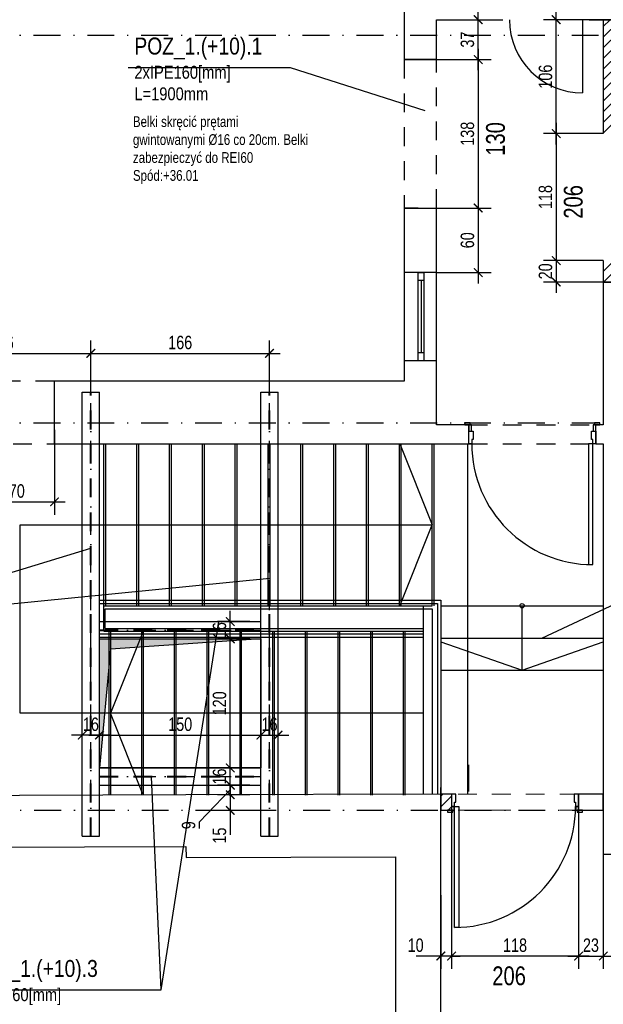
# Model space of a CAD drawing. Header units: millimetres. Extents: x 1769 to 5769, y -264 to 1871.
# Tile 3 of 10: x 2334 to 2876, y 448 to 1363. Entities that reach past the tile are written whole.
import ezdxf

# ---------------------------------------------------------------- set-up
doc = ezdxf.new("R2010")
doc.units = ezdxf.units.MM
doc.header["$LTSCALE"] = 50
for name, pattern in [('DO', [1, 0.5, -0.24, 0.02, -0.24]), ('DP', [0.63, 0.35, -0.28]), ('MO', [0.7, 0.35, -0.17, 0.01, -0.17])]:
    doc.linetypes.add(name, pattern=pattern)
for name, color, linetype in [('A_opis ścian', 7, 'Continuous'), ('A_ściany proj', 7, 'Continuous'), ('BS_lpd', 1, 'DP'), ('BS_odn', 1, 'Continuous'), ('BS_osm', 1, 'MO'), ('BS_prg', 3, 'Continuous'), ('BS_txc', 1, 'Continuous'), ('BS_wym', 1, 'Continuous'), ('BZ_osd', 1, 'DO'), ('BZ_txc', 1, 'Continuous'), ('BZ_txs', 2, 'Continuous'), ('k3_otwory', 3, 'Continuous'), ('K3_projektowane nadproza', 150, 'DP'), ('k3_projektowane sciany', 2, 'Continuous'), ('k3_sciany istn', 1, 'DP')]:
    doc.layers.add(name, color=color, linetype=linetype)
doc.styles.add('BIKTC', font='bikromsw.shx', dxfattribs={"width": 0.8})
doc.styles.add('BIKTS', font='bikromsw.shx', dxfattribs={"width": 0.85})
doc.styles.add('BIKWYM', font='bikromsw.shx', dxfattribs={"width": 0.8})
doc.dimstyles.new('BS_BGR_50', dxfattribs={"dimscale": 0.5, "dimtxt": 25, "dimasz": 1.666667, "dimexe": 0, "dimexo": 0, "dimgap": 0, "dimtad": 0, "dimdec": 1, "dimrnd": 0.5, "dimzin": 9, "dimdsep": 46, "dimtxsty": 'BIKWYM', "dimblk": 'NONE', "dimcen": 0, "dimse1": 1, "dimse2": 1, "dimclrd": 256, "dimclre": 256, "dimclrt": 7, "dimadec": 0, "dimazin": 0, "dimtfac": 0.033333, "dimtdec": 1, "dimtmove": 0, "dimatfit": 3, "dimldrblk": 'NONE', "dimfxl": 1, "dimtvp": 0.8, "dimtolj": 1, "dimarcsym": 0})
doc.dimstyles.new('BS_KP_50', dxfattribs={"dimscale": 0.5, "dimtxt": 25, "dimasz": 16, "dimexe": 24, "dimexo": 0, "dimgap": 0, "dimtad": 0, "dimdec": 1, "dimrnd": 0.5, "dimzin": 9, "dimdsep": 46, "dimtxsty": 'BIKWYM', "dimblk": 'ARCHTICK', "dimblk1": 'ARCHTICK', "dimblk2": 'WYM-KP', "dimcen": 0, "dimdle": 20, "dimclrd": 256, "dimclre": 256, "dimclrt": 7, "dimadec": 0, "dimazin": 0, "dimtfac": 0.033333, "dimtdec": 1, "dimtmove": 0, "dimatfit": 3, "dimfxl": 1, "dimtvp": 0.8, "dimtfillclr": 256, "dimtolj": 1, "dimarcsym": 0})
pattern_1 = [(45, (-14198.776, -3462.5934), (-4.9497475, 4.9497475), [])]

# ---------------------------------------------------------------- blocks, each defined once
blk = doc.blocks.new('_ArchTick')
at = {"color": 0, "linetype": 'ByBlock', "const_width": 0.15}
blk.add_lwpolyline([(-0.5, -0.5), (0.5, 0.5)], dxfattribs=at)
blk = doc.blocks.new('*D22')
at = {"layer": 'BS_wym', "lineweight": -2}
for p, q in [((2734.95, 628.3), (2734.95, 480.84)), ((2724.95, 549.36), (2724.95, 480.84)), ((2724.95, 492.84), (2702.18, 492.84)), ((2734.95, 492.84), (2724.95, 492.84)), ((2734.95, 492.84), (2742.95, 492.84))]:
    blk.add_line(p, q, dxfattribs=at)
at = {"layer": 'DEFPOINTS', "color": 0}
for p in [(2734.95, 628.3), (2724.95, 549.36), (2724.95, 492.84)]:
    blk.add_point(p, dxfattribs=at)
at = {"layer": 'BS_wym', "lineweight": -2, "xscale": 8, "yscale": 8, "zscale": 8}
blk.add_blockref('_ArchTick', (2724.95, 492.84), dxfattribs=at)
at = {"layer": 'BS_wym', "lineweight": -2, "xscale": 8, "yscale": 8, "zscale": 8, "rotation": 180}
blk.add_blockref('_ArchTick', (2734.95, 492.84), dxfattribs=at)
at = {"layer": 'BS_wym', "color": 7, "insert": (2701.56, 502.84), "char_height": 12.5, "attachment_point": 5, "style": 'BIKWYM'}
blk.add_mtext('\\A1;10', dxfattribs=at)
blk = doc.blocks.new('WYM-KP')
blk.add_hatch(color=256).paths.add_polyline_path([(-3, 0, 1), (3, 0, 1)])
blk.add_circle((0, 0), 3)
blk = doc.blocks.new('*D23')
at = {"layer": 'BS_wym', "lineweight": -2}
for p, q in [((2734.95, 628.3), (2734.95, 480.84)), ((2852.95, 628.3), (2852.95, 480.84)), ((2862.95, 492.84), (2724.95, 492.84))]:
    blk.add_line(p, q, dxfattribs=at)
at = {"layer": 'DEFPOINTS', "color": 0}
for p in [(2734.95, 628.3), (2852.95, 628.3), (2734.95, 492.84)]:
    blk.add_point(p, dxfattribs=at)
at = {"layer": 'BS_wym', "lineweight": -2, "xscale": 8, "yscale": 8, "zscale": 8, "rotation": 180}
blk.add_blockref('_ArchTick', (2734.95, 492.84), dxfattribs=at)
at = {"layer": 'BS_wym', "lineweight": -2, "xscale": 8, "yscale": 8, "zscale": 8}
blk.add_blockref('_ArchTick', (2852.95, 492.84), dxfattribs=at)
at = {"layer": 'BS_wym', "color": 7, "insert": (2793.95, 502.84), "char_height": 12.5, "attachment_point": 5, "style": 'BIKWYM'}
blk.add_mtext('\\A1;118', dxfattribs=at)
blk = doc.blocks.new('*D24')
at = {"layer": 'BS_wym', "lineweight": -2}
for p, q in [((2852.95, 628.3), (2852.95, 480.84)), ((2875.95, 587.36), (2875.95, 480.84)), ((2842.95, 492.84), (2885.95, 492.84))]:
    blk.add_line(p, q, dxfattribs=at)
at = {"layer": 'DEFPOINTS', "color": 0}
for p in [(2852.95, 628.3), (2875.95, 587.36), (2875.95, 492.84)]:
    blk.add_point(p, dxfattribs=at)
at = {"layer": 'BS_wym', "lineweight": -2, "xscale": 8, "yscale": 8, "zscale": 8, "rotation": 180}
blk.add_blockref('_ArchTick', (2852.95, 492.84), dxfattribs=at)
at = {"layer": 'BS_wym', "lineweight": -2, "xscale": 8, "yscale": 8, "zscale": 8}
blk.add_blockref('_ArchTick', (2875.95, 492.84), dxfattribs=at)
at = {"layer": 'BS_wym', "color": 7, "insert": (2864.45, 502.84), "char_height": 12.5, "attachment_point": 5, "style": 'BIKWYM'}
blk.add_mtext('\\A1;23', dxfattribs=at)
blk = doc.blocks.new('*D25')
at = {"layer": 'BS_wym', "lineweight": -2}
for p, q in [((2759.72, 1315.95), (2759.72, 1372.95)), ((2721.05, 1362.95), (2771.72, 1362.95)), ((2721.05, 1325.95), (2771.72, 1325.95))]:
    blk.add_line(p, q, dxfattribs=at)
at = {"layer": 'DEFPOINTS', "color": 0}
for p in [(2721.05, 1362.95), (2759.72, 1362.95), (2721.05, 1325.95)]:
    blk.add_point(p, dxfattribs=at)
at = {"layer": 'BS_wym', "lineweight": -2, "xscale": 8, "yscale": 8, "zscale": 8}
for p, rotation in [((2759.72, 1362.95), 90), ((2759.72, 1325.95), 270)]:
    blk.add_blockref('_ArchTick', p, dxfattribs=dict(at, rotation=rotation))
at = {"layer": 'BS_wym', "color": 7, "insert": (2749.72, 1344.45), "char_height": 12.5, "attachment_point": 5, "rotation": 90, "style": 'BIKWYM'}
blk.add_mtext('\\A1;37', dxfattribs=at)
blk = doc.blocks.new('*D26')
at = {"layer": 'BS_wym', "lineweight": -2}
for p, q in [((2759.72, 1335.95), (2759.72, 1177.95)), ((2721.05, 1325.95), (2771.72, 1325.95)), ((2721.05, 1187.95), (2771.72, 1187.95))]:
    blk.add_line(p, q, dxfattribs=at)
at = {"layer": 'DEFPOINTS', "color": 0}
for p in [(2721.05, 1325.95), (2721.05, 1187.95), (2759.72, 1187.95)]:
    blk.add_point(p, dxfattribs=at)
at = {"layer": 'BS_wym', "lineweight": -2, "xscale": 8, "yscale": 8, "zscale": 8}
for p, rotation in [((2759.72, 1325.95), 90), ((2759.72, 1187.95), 270)]:
    blk.add_blockref('_ArchTick', p, dxfattribs=dict(at, rotation=rotation))
at = {"layer": 'BS_wym', "color": 7, "insert": (2749.72, 1256.95), "char_height": 12.5, "attachment_point": 5, "rotation": 90, "style": 'BIKWYM'}
blk.add_mtext('\\A1;138', dxfattribs=at)
blk = doc.blocks.new('*D27')
at = {"layer": 'BS_wym', "lineweight": -2}
for p, q in [((2759.72, 1197.95), (2759.72, 1117.95)), ((2721.05, 1187.95), (2771.72, 1187.95)), ((2721.05, 1127.95), (2771.72, 1127.95))]:
    blk.add_line(p, q, dxfattribs=at)
at = {"layer": 'DEFPOINTS', "color": 0}
for p in [(2721.05, 1187.95), (2721.05, 1127.95), (2759.72, 1127.95)]:
    blk.add_point(p, dxfattribs=at)
at = {"layer": 'BS_wym', "lineweight": -2, "xscale": 8, "yscale": 8, "zscale": 8}
for p, rotation in [((2759.72, 1187.95), 90), ((2759.72, 1127.95), 270)]:
    blk.add_blockref('_ArchTick', p, dxfattribs=dict(at, rotation=rotation))
at = {"layer": 'BS_wym', "color": 7, "insert": (2749.72, 1157.95), "char_height": 12.5, "attachment_point": 5, "rotation": 90, "style": 'BIKWYM'}
blk.add_mtext('\\A1;60', dxfattribs=at)
blk = doc.blocks.new('*D29')
at = {"layer": 'BS_wym', "lineweight": -2}
for p, q in [((2295.95, 968.95), (2295.95, 902.89)), ((2365.95, 968.95), (2365.95, 902.89)), ((2285.95, 914.89), (2375.95, 914.89))]:
    blk.add_line(p, q, dxfattribs=at)
at = {"layer": 'DEFPOINTS', "color": 0}
for p in [(2295.95, 968.95), (2365.95, 968.95), (2365.95, 914.89)]:
    blk.add_point(p, dxfattribs=at)
at = {"layer": 'BS_wym', "lineweight": -2, "xscale": 8, "yscale": 8, "zscale": 8, "rotation": 180}
blk.add_blockref('_ArchTick', (2295.95, 914.89), dxfattribs=at)
at = {"layer": 'BS_wym', "lineweight": -2, "xscale": 8, "yscale": 8, "zscale": 8}
blk.add_blockref('_ArchTick', (2365.95, 914.89), dxfattribs=at)
at = {"layer": 'BS_wym', "color": 7, "insert": (2330.95, 924.89), "char_height": 12.5, "attachment_point": 5, "style": 'BIKWYM'}
blk.add_mtext('\\A1;70', dxfattribs=at)
blk = doc.blocks.new('*D30')
at = {"layer": 'BS_wym', "lineweight": -2}
for p, q in [((2832.22, 1247.09), (2832.22, 1372.95)), ((2875.95, 1362.95), (2820.22, 1362.95)), ((2875.95, 1257.09), (2820.22, 1257.09))]:
    blk.add_line(p, q, dxfattribs=at)
at = {"layer": 'DEFPOINTS', "color": 0}
for p in [(2832.22, 1362.95), (2875.95, 1362.95), (2875.95, 1257.09)]:
    blk.add_point(p, dxfattribs=at)
at = {"layer": 'BS_wym', "lineweight": -2, "xscale": 8, "yscale": 8, "zscale": 8}
for p, rotation in [((2832.22, 1362.95), 90), ((2832.22, 1257.09), 270)]:
    blk.add_blockref('_ArchTick', p, dxfattribs=dict(at, rotation=rotation))
at = {"layer": 'BS_wym', "color": 7, "insert": (2822.22, 1310.02), "char_height": 12.5, "attachment_point": 5, "rotation": 90, "style": 'BIKWYM'}
blk.add_mtext('\\A1;106', dxfattribs=at)
blk = doc.blocks.new('*D31')
at = {"layer": 'BS_wym', "lineweight": -2}
for p, q in [((2832.22, 1267.09), (2832.22, 1129.09)), ((2875.95, 1257.09), (2820.22, 1257.09)), ((2875.95, 1139.09), (2820.22, 1139.09))]:
    blk.add_line(p, q, dxfattribs=at)
at = {"layer": 'DEFPOINTS', "color": 0}
for p in [(2875.95, 1257.09), (2832.22, 1139.09), (2875.95, 1139.09)]:
    blk.add_point(p, dxfattribs=at)
at = {"layer": 'BS_wym', "lineweight": -2, "xscale": 8, "yscale": 8, "zscale": 8}
for p, rotation in [((2832.22, 1257.09), 90), ((2832.22, 1139.09), 270)]:
    blk.add_blockref('_ArchTick', p, dxfattribs=dict(at, rotation=rotation))
at = {"layer": 'BS_wym', "color": 7, "insert": (2822.22, 1198.09), "char_height": 12.5, "attachment_point": 5, "rotation": 90, "style": 'BIKWYM'}
blk.add_mtext('\\A1;118', dxfattribs=at)
blk = doc.blocks.new('*D32')
at = {"layer": 'BS_wym', "lineweight": -2}
for p, q in [((2832.22, 1149.09), (2832.22, 1109.09)), ((2875.95, 1139.09), (2820.22, 1139.09)), ((2875.95, 1119.09), (2820.22, 1119.09))]:
    blk.add_line(p, q, dxfattribs=at)
at = {"layer": 'DEFPOINTS', "color": 0}
for p in [(2875.95, 1139.09), (2832.22, 1119.09), (2875.95, 1119.09)]:
    blk.add_point(p, dxfattribs=at)
at = {"layer": 'BS_wym', "lineweight": -2, "xscale": 8, "yscale": 8, "zscale": 8}
for p, rotation in [((2832.22, 1139.09), 90), ((2832.22, 1119.09), 270)]:
    blk.add_blockref('_ArchTick', p, dxfattribs=dict(at, rotation=rotation))
at = {"layer": 'BS_wym', "color": 7, "insert": (2822.22, 1129.09), "char_height": 12.5, "attachment_point": 5, "rotation": 90, "style": 'BIKWYM'}
blk.add_mtext('\\A1;20', dxfattribs=at)
blk = doc.blocks.new('_None')
blk = doc.blocks.new('wymiany')
at = {"layer": 'BS_lpd'}
for p, q in [((2399.48, 604.15), (2399.48, 1016.95)), ((2400.08, 604.15), (2400.08, 1016.95)), ((2565.48, 604.15), (2565.48, 1016.95)), ((2566.08, 604.15), (2566.08, 1016.95)), ((2407.78, 795.95, 2621.2), (2557.78, 795.95, 2621.2)), ((2407.78, 795.35, 2621.2), (2557.78, 795.35, 2621.2)), ((2407.78, 659.95, 2621.2), (2557.78, 659.95, 2621.2)), ((2407.78, 659.35, 2621.2), (2557.78, 659.35, 2621.2))]:
    blk.add_line(p, q, dxfattribs=at)
at = {"layer": 'BS_osm'}
for p, q in [((2399.78, 604.15), (2399.78, 1016.95)), ((2565.78, 604.15), (2565.78, 1016.95)), ((2407.78, 795.65, 2621.2), (2557.78, 795.65, 2621.2)), ((2407.78, 659.65, 2621.2), (2557.78, 659.65, 2621.2))]:
    blk.add_line(p, q, dxfattribs=at)
at = {"layer": 'BS_prg'}
for p, q in [((2391.78, 604.15), (2391.78, 1016.95)), ((2391.78, 1016.95), (2407.78, 1016.95)), ((2407.78, 604.15), (2407.78, 1016.95)), ((2557.78, 604.15), (2557.78, 1016.95)), ((2557.78, 1016.95), (2573.78, 1016.95)), ((2573.78, 604.15), (2573.78, 1016.95)), ((2407.78, 803.65, 2621.2), (2557.78, 803.65, 2621.2)), ((2407.78, 787.65, 2621.2), (2557.78, 787.65, 2621.2)), ((2407.78, 667.65, 2621.2), (2557.78, 667.65, 2621.2)), ((2407.78, 651.65, 2621.2), (2557.78, 651.65, 2621.2)), ((2391.78, 604.15), (2407.78, 604.15)), ((2557.78, 604.15), (2573.78, 604.15))]:
    blk.add_line(p, q, dxfattribs=at)
blk = doc.blocks.new('*D73')
at = {"layer": 'BS_wym', "lineweight": -2}
for p, q in [((2234.2, 1026.95), (2234.2, 1064.9)), ((2399.78, 1016.95), (2399.78, 1064.9)), ((2224.2, 1052.9), (2409.78, 1052.9))]:
    blk.add_line(p, q, dxfattribs=at)
at = {"layer": 'DEFPOINTS', "color": 0}
for p in [(2399.78, 1052.9), (2234.2, 1026.95), (2399.78, 1016.95)]:
    blk.add_point(p, dxfattribs=at)
at = {"layer": 'BS_wym', "lineweight": -2, "xscale": 8, "yscale": 8, "zscale": 8, "rotation": 180}
blk.add_blockref('_ArchTick', (2234.2, 1052.9), dxfattribs=at)
at = {"layer": 'BS_wym', "lineweight": -2, "xscale": 8, "yscale": 8, "zscale": 8}
blk.add_blockref('_ArchTick', (2399.78, 1052.9), dxfattribs=at)
at = {"layer": 'BS_wym', "color": 7, "insert": (2316.99, 1062.9), "char_height": 12.5, "attachment_point": 5, "style": 'BIKWYM'}
blk.add_mtext('\\A1;166', dxfattribs=at)
blk = doc.blocks.new('*D74')
at = {"layer": 'BS_wym', "lineweight": -2}
for p, q in [((2399.78, 1016.95), (2399.78, 1064.9)), ((2565.78, 1016.95), (2565.78, 1064.9)), ((2389.78, 1052.9), (2575.78, 1052.9))]:
    blk.add_line(p, q, dxfattribs=at)
at = {"layer": 'DEFPOINTS', "color": 0}
for p in [(2565.78, 1052.9), (2399.78, 1016.95), (2565.78, 1016.95)]:
    blk.add_point(p, dxfattribs=at)
at = {"layer": 'BS_wym', "lineweight": -2, "xscale": 8, "yscale": 8, "zscale": 8, "rotation": 180}
blk.add_blockref('_ArchTick', (2399.78, 1052.9), dxfattribs=at)
at = {"layer": 'BS_wym', "lineweight": -2, "xscale": 8, "yscale": 8, "zscale": 8}
blk.add_blockref('_ArchTick', (2565.78, 1052.9), dxfattribs=at)
at = {"layer": 'BS_wym', "color": 7, "insert": (2482.78, 1062.9), "char_height": 12.5, "attachment_point": 5, "style": 'BIKWYM'}
blk.add_mtext('\\A1;166', dxfattribs=at)
blk = doc.blocks.new('*D75')
at = {"layer": 'BS_wym', "lineweight": -2}
for p, q in [((2529.32, 642.72), (2529.32, 650.72)), ((2547.41, 642.72), (2517.32, 642.72)), ((2529.32, 642.72), (2529.32, 628.15)), ((2547.28, 628.15), (2517.32, 628.15)), ((2529.32, 628.15), (2529.32, 605.39))]:
    blk.add_line(p, q, dxfattribs=at)
at = {"layer": 'DEFPOINTS', "color": 0}
for p in [(2547.41, 642.72), (2529.32, 628.15), (2547.28, 628.15)]:
    blk.add_point(p, dxfattribs=at)
at = {"layer": 'BS_wym', "lineweight": -2, "xscale": 8, "yscale": 8, "zscale": 8}
for p, rotation in [((2529.32, 642.72), 270), ((2529.32, 628.15), 90)]:
    blk.add_blockref('_ArchTick', p, dxfattribs=dict(at, rotation=rotation))
at = {"layer": 'BS_wym', "color": 7, "insert": (2519.32, 604.77), "char_height": 12.5, "attachment_point": 5, "rotation": 90, "style": 'BIKWYM'}
blk.add_mtext('\\A1;15', dxfattribs=at)
blk = doc.blocks.new('*D76')
at = {"layer": 'BS_wym', "lineweight": -2}
for p, q in [((2529.32, 641.65), (2529.32, 677.65)), ((2547.39, 667.65), (2517.32, 667.65)), ((2547.39, 651.65), (2517.32, 651.65))]:
    blk.add_line(p, q, dxfattribs=at)
at = {"layer": 'DEFPOINTS', "color": 0}
for p in [(2529.32, 667.65), (2547.39, 667.65), (2547.39, 651.65)]:
    blk.add_point(p, dxfattribs=at)
at = {"layer": 'BS_wym', "lineweight": -2, "xscale": 8, "yscale": 8, "zscale": 8}
for p, rotation in [((2529.32, 667.65), 90), ((2529.32, 651.65), 270)]:
    blk.add_blockref('_ArchTick', p, dxfattribs=dict(at, rotation=rotation))
at = {"layer": 'BS_wym', "color": 7, "insert": (2519.32, 659.65), "char_height": 12.5, "attachment_point": 5, "rotation": 90, "style": 'BIKWYM'}
blk.add_mtext('\\A1;16', dxfattribs=at)
blk = doc.blocks.new('*D77')
at = {"layer": 'BS_wym', "lineweight": -2}
for p, q in [((2529.32, 657.65), (2529.32, 797.65)), ((2547.45, 787.65), (2517.32, 787.65)), ((2547.39, 667.65), (2517.32, 667.65))]:
    blk.add_line(p, q, dxfattribs=at)
at = {"layer": 'DEFPOINTS', "color": 0}
for p in [(2529.32, 787.65), (2547.45, 787.65), (2547.39, 667.65)]:
    blk.add_point(p, dxfattribs=at)
at = {"layer": 'BS_wym', "lineweight": -2, "xscale": 8, "yscale": 8, "zscale": 8}
for p, rotation in [((2529.32, 787.65), 90), ((2529.32, 667.65), 270)]:
    blk.add_blockref('_ArchTick', p, dxfattribs=dict(at, rotation=rotation))
at = {"layer": 'BS_wym', "color": 7, "insert": (2519.32, 727.65), "char_height": 12.5, "attachment_point": 5, "rotation": 90, "style": 'BIKWYM'}
blk.add_mtext('\\A1;120', dxfattribs=at)
blk = doc.blocks.new('*D78')
at = {"layer": 'BS_wym', "lineweight": -2}
for p, q in [((2529.32, 777.65), (2529.32, 813.65)), ((2547.45, 803.65), (2517.32, 803.65)), ((2547.45, 787.65), (2517.32, 787.65))]:
    blk.add_line(p, q, dxfattribs=at)
at = {"layer": 'DEFPOINTS', "color": 0}
for p in [(2529.32, 803.65), (2547.45, 803.65), (2547.45, 787.65)]:
    blk.add_point(p, dxfattribs=at)
at = {"layer": 'BS_wym', "lineweight": -2, "xscale": 8, "yscale": 8, "zscale": 8}
for p, rotation in [((2529.32, 803.65), 90), ((2529.32, 787.65), 270)]:
    blk.add_blockref('_ArchTick', p, dxfattribs=dict(at, rotation=rotation))
at = {"layer": 'BS_wym', "color": 7, "insert": (2519.32, 795.65), "char_height": 12.5, "attachment_point": 5, "rotation": 90, "style": 'BIKWYM'}
blk.add_mtext('\\A1;16', dxfattribs=at)
blk = doc.blocks.new('*D79')
at = {"layer": 'BS_wym', "lineweight": -2}
for p, q in [((2529.32, 651.65), (2529.32, 659.65)), ((2547.41, 651.65), (2517.32, 651.65)), ((2529.32, 651.65), (2529.32, 642.71)), ((2500.63, 617.47), (2529.32, 647.18)), ((2547.26, 642.71), (2517.32, 642.71)), ((2529.32, 642.71), (2529.32, 634.71)), ((2500.63, 611.28), (2500.63, 617.47))]:
    blk.add_line(p, q, dxfattribs=at)
at = {"layer": 'DEFPOINTS', "color": 0}
for p in [(2547.41, 651.65), (2529.32, 642.71), (2547.26, 642.71)]:
    blk.add_point(p, dxfattribs=at)
at = {"layer": 'BS_wym', "lineweight": -2, "xscale": 8, "yscale": 8, "zscale": 8}
for p, rotation in [((2529.32, 651.65), 270), ((2529.32, 642.71), 90)]:
    blk.add_blockref('_ArchTick', p, dxfattribs=dict(at, rotation=rotation))
at = {"layer": 'BS_wym', "color": 7, "insert": (2490.63, 614.37), "char_height": 12.5, "attachment_point": 5, "rotation": 90, "style": 'BIKWYM'}
blk.add_mtext('\\A1;9', dxfattribs=at)
blk = doc.blocks.new('*D80')
at = {"layer": 'BS_wym', "lineweight": -2}
for p, q in [((2391.78, 687.21), (2391.78, 710.16)), ((2407.78, 687.21), (2407.78, 710.16)), ((2417.78, 698.16), (2381.78, 698.16))]:
    blk.add_line(p, q, dxfattribs=at)
at = {"layer": 'DEFPOINTS', "color": 0}
for p in [(2391.78, 698.16), (2391.78, 687.21), (2407.78, 687.21)]:
    blk.add_point(p, dxfattribs=at)
at = {"layer": 'BS_wym', "lineweight": -2, "xscale": 8, "yscale": 8, "zscale": 8, "rotation": 180}
blk.add_blockref('_ArchTick', (2391.78, 698.16), dxfattribs=at)
at = {"layer": 'BS_wym', "lineweight": -2, "xscale": 8, "yscale": 8, "zscale": 8}
blk.add_blockref('_ArchTick', (2407.78, 698.16), dxfattribs=at)
at = {"layer": 'BS_wym', "color": 7, "insert": (2399.78, 708.16), "char_height": 12.5, "attachment_point": 5, "style": 'BIKWYM'}
blk.add_mtext('\\A1;16', dxfattribs=at)
blk = doc.blocks.new('*D81')
at = {"layer": 'BS_wym', "lineweight": -2}
for p, q in [((2407.78, 687.21), (2407.78, 710.16)), ((2557.78, 687.21), (2557.78, 710.16)), ((2397.78, 698.16), (2567.78, 698.16))]:
    blk.add_line(p, q, dxfattribs=at)
at = {"layer": 'DEFPOINTS', "color": 0}
for p in [(2557.78, 698.16), (2407.78, 687.21), (2557.78, 687.21)]:
    blk.add_point(p, dxfattribs=at)
at = {"layer": 'BS_wym', "lineweight": -2, "xscale": 8, "yscale": 8, "zscale": 8, "rotation": 180}
blk.add_blockref('_ArchTick', (2407.78, 698.16), dxfattribs=at)
at = {"layer": 'BS_wym', "lineweight": -2, "xscale": 8, "yscale": 8, "zscale": 8}
blk.add_blockref('_ArchTick', (2557.78, 698.16), dxfattribs=at)
at = {"layer": 'BS_wym', "color": 7, "insert": (2482.78, 708.16), "char_height": 12.5, "attachment_point": 5, "style": 'BIKWYM'}
blk.add_mtext('\\A1;150', dxfattribs=at)
blk = doc.blocks.new('*D82')
at = {"layer": 'BS_wym', "lineweight": -2}
for p, q in [((2557.78, 687.21), (2557.78, 710.16)), ((2573.78, 687.21), (2573.78, 710.16)), ((2547.78, 698.16), (2583.78, 698.16))]:
    blk.add_line(p, q, dxfattribs=at)
at = {"layer": 'DEFPOINTS', "color": 0}
for p in [(2573.78, 698.16), (2557.78, 687.21), (2573.78, 687.21)]:
    blk.add_point(p, dxfattribs=at)
at = {"layer": 'BS_wym', "lineweight": -2, "xscale": 8, "yscale": 8, "zscale": 8, "rotation": 180}
blk.add_blockref('_ArchTick', (2557.78, 698.16), dxfattribs=at)
at = {"layer": 'BS_wym', "lineweight": -2, "xscale": 8, "yscale": 8, "zscale": 8}
blk.add_blockref('_ArchTick', (2573.78, 698.16), dxfattribs=at)
at = {"layer": 'BS_wym', "color": 7, "insert": (2565.78, 708.16), "char_height": 12.5, "attachment_point": 5, "style": 'BIKWYM'}
blk.add_mtext('\\A1;16', dxfattribs=at)

msp = doc.modelspace()

# ---------------------------------------------------------------- hatches: boundary and pattern name
at = {"layer": 'k3_otwory'}
msp.add_hatch(color=2, dxfattribs=at).paths.add_polyline_path([(2557.78, 787.65), (2417.95, 777.98), (2407.78, 667.65), (2407.78, 787.65)])
at = {"layer": 'k3_projektowane sciany'}
h = msp.add_hatch(dxfattribs=at)
h.set_pattern_fill('BLOCZKI_CERAMICZNE_0002', color=256, scale=5000, style=0, pattern_type=2)
h.set_pattern_definition(pattern_1)
h.paths.add_polyline_path([(2890.95, 1362.95), (2875.95, 1362.95), (2875.95, 1257.09), (2887.45, 1257.09), (2890.95, 1257.09)])
h = msp.add_hatch(dxfattribs=at)
h.set_pattern_fill('BLOCZKI_CERAMICZNE_0002', color=256, scale=5000, style=0, pattern_type=2)
h.set_pattern_definition(pattern_1)
h.paths.add_polyline_path([(2875.95, 1119.09), (2890.95, 1119.09), (2890.95, 1139.09), (2887.45, 1139.09), (2875.95, 1139.09)])
at = {"layer": 'k3_projektowane sciany', "linetype": 'Continuous'}
h = msp.add_hatch(dxfattribs=at)
h.set_pattern_fill('BLOCZKI_CERAMICZNE_0002', color=256, scale=5000, style=0, pattern_type=2)
h.set_pattern_definition(pattern_1)
h.paths.add_polyline_path([(2724.95, 643.3), (2724.95, 628.3), (2734.95, 628.3), (2734.95, 631.8), (2734.95, 643.3)])

# ---------------------------------------------------------------- linework, layer by layer
at = {"layer": 'A_opis ścian', "color": 39, "linetype": 'Continuous', "lineweight": 5, "ltscale": 2000}
msp.add_line((2750.86, 645.88), (2750.86, 670.63), dxfattribs=at)
at = {"layer": 'A_ściany proj', "linetype": 'Continuous', "ltscale": 2000, "flags": 128}
msp.add_lwpolyline([(2890.95, 1362.95), (2875.95, 1362.95)], dxfattribs=at)
at = {"layer": 'BS_txc'}
for p, q in [((2185.5, 806.42), (2565.95, 843.92)), ((2465.24, 461.4), (2518.72, 803.65, 2621.2))]:
    msp.add_line(p, q, dxfattribs=at)
at = {"layer": 'BZ_osd'}
for p, q in [((4971.57, 1348.15), (2048.64, 1348.15)), ((4971.57, 988.15), (2048.64, 988.15)), ((4972.03, 628.15), (2048.64, 628.15))]:
    msp.add_line(p, q, dxfattribs=at)
at = {"layer": 'BZ_txc'}
for points in [[(2434.48, 1318.58), (2584.83, 1318.58), (2710.24, 1278.59)], [(2001.83, 806.42), (2185.5, 806.42), (2399.78, 871.88)], [(2281.57, 461.4), (2465.24, 461.4), (2456.25, 659.35)]]:
    msp.add_lwpolyline(points, dxfattribs=at)
at = {"layer": 'k3_otwory', "color": 2, "elevation": 2621.2}
msp.add_lwpolyline([(2407.78, 787.65), (2557.78, 787.65), (2557.78, 667.65), (2407.78, 667.65)], close=True, dxfattribs=at)
msp.add_lwpolyline([(2557.78, 787.65), (2417.95, 777.98), (2407.78, 667.65), (2407.78, 787.65), (2557.78, 787.65)], dxfattribs=at)
at = {"layer": 'K3_projektowane nadproza', "linetype": 'DP'}
for points in [[(2691.05, 1187.95), (2721.05, 1187.95), (2721.05, 1325.95), (2691.05, 1325.95)], [(2295.95, 1026.95), (2295.95, 968.95), (2365.95, 968.95), (2365.95, 1026.95)]]:
    msp.add_lwpolyline(points, close=True, dxfattribs=at)
at = {"layer": 'k3_projektowane sciany', "linetype": 'Continuous'}
for p, q in [((2724.95, 818.35), (2875.95, 818.35)), ((2724.95, 788.35), (2875.95, 788.35)), ((2724.95, 758.35), (2875.95, 758.35)), ((2734.95, 631.8), (2734.95, 628.3)), ((2734.95, 631.8), (2734.95, 628.3)), ((2734.95, 631.8), (2734.95, 628.3))]:
    msp.add_line(p, q, dxfattribs=at)
at = {"layer": 'k3_projektowane sciany', "color": 1, "linetype": 'Continuous'}
for p, q in [((2800.45, 758.35), (2800.45, 818.35)), ((2724.95, 784.85), (2800.45, 758.35)), ((2800.45, 758.35), (2875.95, 784.85))]:
    msp.add_line(p, q, dxfattribs=at)
at = {"layer": 'k3_projektowane sciany', "color": 252, "linetype": 'Continuous'}
for p, q in [((2734.95, 643.3), (2734.95, 631.8)), ((2734.95, 643.3), (2734.95, 631.8)), ((2738.95, 643.3), (2734.95, 643.3)), ((2734.95, 643.3), (2734.95, 631.8)), ((2738.95, 635.8), (2738.95, 643.3)), ((2848.95, 643.3), (2848.95, 635.8)), ((2852.95, 643.3), (2848.95, 643.3)), ((2852.95, 643.3), (2852.95, 631.8)), ((2852.95, 631.8), (2852.95, 643.3)), ((2852.95, 643.3), (2852.95, 631.8)), ((2737.45, 631.8), (2734.95, 631.8)), ((2734.95, 631.8), (2737.75, 631.8)), ((2737.45, 628.3), (2737.45, 631.8)), ((2737.75, 631.8), (2737.75, 635.8)), ((2737.75, 635.8), (2738.95, 635.8)), ((2737.75, 519.4), (2737.75, 631.8)), ((2737.75, 631.8), (2741.75, 631.8)), ((2741.75, 631.8), (2741.75, 519.4)), ((2848.95, 635.8), (2850.15, 635.8)), ((2850.15, 635.8), (2850.15, 631.8)), ((2850.15, 631.8), (2852.95, 631.8)), ((2850.45, 631.8), (2850.45, 628.3)), ((2852.95, 631.8), (2850.45, 631.8)), ((2852.95, 631.8), (2852.95, 628.3)), ((2852.95, 628.3), (2852.95, 631.8)), ((2852.95, 631.8), (2852.95, 628.3)), ((2734.95, 628.3), (2731.25, 628.3)), ((2736.25, 628.3), (2731.25, 628.3)), ((2731.25, 628.3), (2731.25, 626.4)), ((2734.95, 628.3), (2731.25, 628.3)), ((2731.25, 626.4), (2736.25, 626.4)), ((2734.95, 628.3), (2737.45, 628.3)), ((2736.25, 626.4), (2736.25, 628.3)), ((2850.45, 628.3), (2852.95, 628.3)), ((2856.65, 628.3), (2851.65, 628.3)), ((2851.65, 628.3), (2851.65, 626.4)), ((2851.65, 626.4), (2856.65, 626.4)), ((2852.95, 628.3), (2856.65, 628.3)), ((2852.95, 628.3), (2856.65, 628.3)), ((2856.65, 626.4), (2856.65, 628.3)), ((2741.75, 519.4), (2737.75, 519.4))]:
    msp.add_line(p, q, dxfattribs=at)
at = {"layer": 'k3_projektowane sciany', "linetype": 'DP', "lineweight": 5}
for p, q in [((2852.95, 643.3), (2734.95, 643.3)), ((2852.95, 628.3), (2734.95, 628.3))]:
    msp.add_line(p, q, dxfattribs=at)
at = {"layer": 'k3_projektowane sciany', "flags": 128}
for points in [[(2875.95, 1362.95), (2875.95, 1257.09)], [(2875.95, 1139.09), (2875.95, 1119.09)], [(2875.95, 1119.09), (2890.95, 1119.09)]]:
    msp.add_lwpolyline(points, dxfattribs=at)
at = {"layer": 'k3_projektowane sciany', "linetype": 'Continuous', "flags": 128}
for points in [[(2734.95, 643.3), (2724.95, 643.3)], [(2724.95, 643.3), (2724.95, 628.3)], [(2875.95, 643.3), (2852.95, 643.3)], [(2875.95, 628.3), (2875.95, 643.3)], [(2724.95, 628.3), (2734.95, 628.3)], [(2852.95, 628.3), (2875.95, 628.3)]]:
    msp.add_lwpolyline(points, dxfattribs=at)
at = {"layer": 'k3_projektowane sciany', "color": 1, "linetype": 'Continuous'}
msp.add_circle((2800.45, 818.35), 2.06, dxfattribs=at)
at = {"layer": 'k3_projektowane sciany', "color": 252, "linetype": 'Continuous'}
msp.add_arc((2737.75, 631.8), 112.4, 270, 0, dxfattribs=at)
at = {"layer": 'k3_sciany istn', "linetype": 'Continuous'}
for p, q in [((2856.7, 1362.95), (2856.7, 1294.98)), ((2704.05, 1325.95), (2691.05, 1325.95)), ((2691.05, 1325.95), (2721.05, 1325.95)), ((2704.05, 1325.95), (2721.05, 1325.95)), ((2704.05, 1187.95), (2691.05, 1187.95)), ((2704.05, 1187.95), (2721.05, 1187.95)), ((2721.05, 1127.95), (2691.05, 1127.95)), ((2691.05, 1127.95), (2691.05, 1045.95)), ((2704.05, 1045.95), (2704.05, 1127.95)), ((2704.05, 1127.95), (2709.05, 1127.95)), ((2709.05, 1127.95), (2709.05, 1045.95)), ((2721.05, 1045.95), (2721.05, 1127.95)), ((2709.05, 1120.45), (2704.05, 1120.45)), ((2706.55, 1120.45), (2706.55, 1053.45)), ((2709.05, 1053.45), (2704.05, 1053.45)), ((2721.05, 1045.95), (2691.05, 1045.95)), ((2709.05, 1045.95), (2704.05, 1045.95)), ((2365.95, 981.95), (2365.95, 1026.95)), ((2752.25, 988.35), (2747.25, 988.35)), ((2747.25, 988.35), (2747.25, 986.45)), ((2752.25, 986.45), (2752.25, 988.35)), ((2872.65, 988.35), (2867.65, 988.35)), ((2867.65, 988.35), (2867.65, 986.45)), ((2872.65, 986.45), (2872.65, 988.35)), ((2365.95, 981.95), (2365.95, 968.95)), ((2750.95, 986.45), (2747.25, 986.45)), ((2747.25, 986.45), (2752.25, 986.45)), ((2750.95, 986.45), (2747.25, 986.45)), ((2750.95, 980.45), (2750.95, 986.45)), ((2753.45, 986.45), (2750.95, 986.45)), ((2750.95, 986.45), (2750.95, 980.45)), ((2750.95, 980.45), (2750.95, 986.45)), ((2750.95, 968.95), (2750.95, 980.45)), ((2750.95, 980.45), (2753.45, 980.45)), ((2750.95, 968.95), (2750.95, 980.45)), ((2750.95, 980.45), (2754.95, 980.45)), ((2750.95, 968.95), (2750.95, 980.45)), ((2753.45, 980.45), (2753.45, 986.45)), ((2754.95, 980.45), (2754.95, 972.95)), ((2864.95, 972.95), (2864.95, 980.45)), ((2864.95, 980.45), (2868.95, 980.45)), ((2868.95, 986.45), (2866.45, 986.45)), ((2866.45, 986.45), (2866.45, 980.45)), ((2866.45, 980.45), (2868.95, 980.45)), ((2867.65, 986.45), (2872.65, 986.45)), ((2868.95, 986.45), (2872.65, 986.45)), ((2868.95, 980.45), (2868.95, 986.45)), ((2868.95, 980.45), (2868.95, 986.45)), ((2868.95, 980.45), (2868.95, 986.45)), ((2868.95, 986.45), (2872.65, 986.45)), ((2868.95, 968.95), (2868.95, 980.45)), ((2868.95, 980.45), (2868.95, 968.95)), ((2868.95, 968.95), (2868.95, 980.45)), ((2754.95, 972.95), (2753.75, 972.95)), ((2753.75, 972.95), (2753.75, 968.95)), ((2866.15, 972.95), (2864.95, 972.95)), ((2866.15, 968.95), (2866.15, 972.95)), ((2411.95, 794.75), (2411.95, 968.95)), ((2413.45, 968.95), (2413.45, 818.35)), ((2442.45, 818.35), (2442.45, 968.95)), ((2443.95, 968.95), (2443.95, 818.35)), ((2472.95, 818.35), (2472.95, 968.95)), ((2474.45, 968.95), (2474.45, 818.35)), ((2503.45, 818.35), (2503.45, 968.95)), ((2504.95, 968.95), (2504.95, 818.35)), ((2533.95, 818.35), (2533.95, 968.95)), ((2535.45, 968.95), (2535.45, 818.35)), ((2564.45, 818.35), (2564.45, 968.95)), ((2565.95, 968.95), (2565.95, 818.35)), ((2594.95, 818.35), (2594.95, 968.95)), ((2596.45, 968.95), (2596.45, 818.35)), ((2625.45, 818.35), (2625.45, 968.95)), ((2626.95, 968.95), (2626.95, 818.35)), ((2655.95, 818.35), (2655.95, 968.95)), ((2657.45, 968.95), (2657.45, 818.35)), ((2686.45, 818.35), (2686.45, 968.95)), ((2686.85, 968.95), (2716.95, 893.65)), ((2687.95, 968.95), (2687.95, 818.35)), ((2716.95, 818.35), (2716.95, 968.95)), ((2718.45, 968.95), (2718.45, 818.35)), ((2750.09, 643.3), (2750.09, 968.95)), ((2753.75, 968.95), (2750.95, 968.95)), ((2866.15, 968.95), (2862.15, 968.95)), ((2862.15, 968.95), (2862.15, 856.55)), ((2868.95, 968.95), (2866.15, 968.95)), ((2866.15, 856.55), (2866.15, 968.95)), ((2333.95, 893.65), (2716.95, 893.65)), ((2333.95, 718.53), (2333.95, 893.65)), ((2686.85, 818.35), (2716.95, 893.65)), ((2862.15, 856.55), (2866.15, 856.55)), ((2407.93, 823.45), (2724.95, 823.45)), ((2407.93, 789.25), (2407.93, 823.45)), ((2407.93, 820.45), (2721.95, 820.45)), ((2411.95, 818.35), (2716.95, 818.35)), ((2412.93, 815.45), (2716.95, 815.45)), ((2412.93, 797.25), (2412.93, 815.45)), ((2708.55, 818.35), (2708.55, 643.3)), ((2716.95, 815.45), (2716.95, 643.3)), ((2721.95, 820.45), (2721.95, 643.3)), ((2724.95, 823.45), (2724.95, 643.3)), ((2412.93, 797.25), (2708.55, 797.25)), ((2407.93, 792.25), (2708.55, 792.25)), ((2407.93, 789.25), (2708.55, 789.25)), ((2411.95, 794.75), (2708.55, 794.75)), ((2416.45, 794.75), (2416.45, 642.3)), ((2417.95, 794.75), (2417.95, 642.3)), ((2448.05, 793.83), (2417.95, 718.53)), ((2446.85, 794.75), (2446.85, 642.3)), ((2448.35, 794.75), (2448.35, 642.3)), ((2477.25, 794.75), (2477.25, 642.3)), ((2478.75, 794.75), (2478.75, 642.3)), ((2507.65, 794.75), (2507.65, 642.3)), ((2509.15, 794.75), (2509.15, 642.3)), ((2538.05, 794.75), (2538.05, 642.3)), ((2539.55, 794.75), (2539.55, 642.3)), ((2568.45, 794.75), (2568.45, 642.3)), ((2569.95, 794.75), (2569.95, 642.3)), ((2598.85, 794.75), (2598.85, 642.3)), ((2600.35, 794.75), (2600.35, 642.3)), ((2629.25, 794.75), (2629.25, 642.3)), ((2630.75, 794.75), (2630.75, 642.3)), ((2659.65, 794.75), (2659.65, 642.3)), ((2661.15, 794.75), (2661.15, 642.3)), ((2690.05, 794.75), (2690.05, 642.3)), ((2691.55, 794.75), (2691.55, 642.3)), ((2708.25, 718.53), (2333.95, 718.53)), ((2448.05, 643.23), (2417.95, 718.53)), ((2724.95, 643.34), (2724.95, 649.34))]:
    msp.add_line(p, q, dxfattribs=at)
at = {"layer": 'k3_sciany istn', "linetype": 'DP'}
for p, q in [((2750.95, 986.45), (2868.95, 986.45)), ((2750.95, 968.95), (2868.95, 968.95))]:
    msp.add_line(p, q, dxfattribs=at)
at = {"layer": 'k3_sciany istn', "linetype": 'Continuous', "flags": 128}
for points in [[(2691.05, 1406.95), (2691.05, 1325.95)], [(2721.05, 1325.95), (2721.05, 1362.95)], [(2721.05, 1362.95), (2782.73, 1362.95)], [(2862.7, 1362.95), (2941.15, 1362.95)], [(2691.05, 1187.95), (2691.05, 1127.95)], [(2721.05, 1127.95), (2721.05, 1187.95)], [(2875.95, 1119.09), (2875.95, 986.45)], [(3534.2, 1119.09), (2875.95, 1119.09)], [(2691.05, 1045.95), (2691.05, 1026.95)], [(2721.05, 986.45), (2721.05, 1045.95)], [(2691.05, 1026.95), (2365.95, 1026.95)], [(2750.95, 986.45), (2721.05, 986.45)], [(2875.95, 986.45), (2868.95, 986.45)], [(2365.95, 968.95), (2721.05, 968.95)], [(2721.05, 968.95), (2750.95, 968.95)], [(2868.95, 968.95), (2875.95, 968.95)], [(2875.95, 968.95), (2875.95, 587.36)], [(2488, 642.52), (2255.95, 641.75)], [(2724.95, 643.3), (2488, 642.52)], [(2724.95, 415.85), (2724.95, 643.3)], [(2205.48, 593.58), (2488.16, 594.52)], [(2488.16, 594.52), (2488.19, 584.52)], [(2875.95, 587.36), (2896.95, 587.36)], [(2488.19, 584.52), (2682.95, 585.17)], [(2682.95, 585.17), (2682.95, 415.85)]]:
    msp.add_lwpolyline(points, dxfattribs=at)
at = {"layer": 'k3_sciany istn', "linetype": 'Continuous'}
for centre, radius in [((2856.7, 1362.95), 67.97), ((2866.15, 968.95), 112.4)]:
    msp.add_arc(centre, radius, 180, 270, dxfattribs=at)

# ---------------------------------------------------------------- block references
at = {"layer": 'BS_txc'}
msp.add_blockref('wymiany', (0, 0), dxfattribs=at)

# ---------------------------------------------------------------- texts
at = {"layer": 'BZ_txc', "insert": (2438.85, 1273.21), "char_height": 10, "width": 164.2283, "attachment_point": 1, "style": 'BIKTC'}
msp.add_mtext('Belki skręcić prętami gwintowanymi %%C16 co 20cm. Belki zabezpieczyć do REI60^JSpód:+36.01', dxfattribs=at)
at = {"layer": 'BZ_txs', "style": 'BIKTS', "width": 0.8}
for s, p in [('130', (2784.48, 1236.52)), ('206', (2856.72, 1178.04))]:
    msp.add_text(s, height=17.5, rotation=90, dxfattribs=at).set_placement(p)
msp.add_text('206', height=17.5, dxfattribs=at).set_placement((2772.8, 465.71))
at = {"layer": 'BZ_txs', "char_height": 15.75, "width": 244.3375, "attachment_point": 1, "style": 'BIKTS'}
for s, insert in [('POZ_1.(+10).1^J{\\H0.7619x;2xIPE160[mm]^JL=1900mm}', (2440.2, 1346.34)), ('POZ_1.(+10).3\\P{\\H0.7619x;HEA 160[mm]}', (2287.3, 489.16))]:
    msp.add_mtext(s, dxfattribs=dict(at, insert=insert))

# ---------------------------------------------------------------- dimensions: what is measured, and where the dimension line sits
at = {"layer": 'BS_wym'}
for base, p1, p2, picture, middle in [((2759.72, 1362.95), (2721.05, 1325.95), (2721.05, 1362.95), '*D25', (2749.72, 1344.45)), ((2832.22, 1362.95), (2875.95, 1257.09), (2875.95, 1362.95), '*D30', (2822.22, 1310.02)), ((2759.72, 1187.95), (2721.05, 1325.95), (2721.05, 1187.95), '*D26', (2749.72, 1256.95)), ((2832.22, 1139.09), (2875.95, 1257.09), (2875.95, 1139.09), '*D31', (2822.22, 1198.09)), ((2759.72, 1127.95), (2721.05, 1187.95), (2721.05, 1127.95), '*D27', (2749.72, 1157.95)), ((2832.22, 1119.09), (2875.95, 1139.09), (2875.95, 1119.09), '*D32', (2822.22, 1129.09)), ((2529.32, 803.65), (2547.45, 787.65), (2547.45, 803.65, 2621.2), '*D78', (2519.32, 795.65)), ((2529.32, 787.65), (2547.39, 667.65, 2621.2), (2547.45, 787.65, 2621.2), '*D77', (2519.32, 727.65)), ((2529.32, 667.65), (2547.39, 651.65, 2621.2), (2547.39, 667.65), '*D76', (2519.32, 659.65)), ((2529.32, 628.15), (2547.41, 642.72), (2547.28, 628.15), '*D75', (2519.32, 604.77))]:
    dim = msp.add_linear_dim(base=base, p1=p1, p2=p2, angle=90, dimstyle='BS_KP_50', override={"dimdec": 0, "dimrnd": 1, "dimatfit": 1}, dxfattribs=at)
    dim.commit()
    dim.dimension.update_dxf_attribs({"geometry": picture, "text_midpoint": middle})
for base, p1, p2, picture, middle in [((2399.78, 1052.9), (2234.2, 1026.95), (2399.78, 1016.95), '*D73', (2316.99, 1062.9)), ((2565.78, 1052.9), (2399.78, 1016.95), (2565.78, 1016.95), '*D74', (2482.78, 1062.9)), ((2365.95, 914.89), (2295.95, 968.95), (2365.95, 968.95), '*D29', (2330.95, 924.89)), ((2391.78, 698.16), (2407.78, 687.21), (2391.78, 687.21), '*D80', (2399.78, 708.16)), ((2557.78, 698.16), (2407.78, 687.21), (2557.78, 687.21), '*D81', (2482.78, 708.16)), ((2573.78, 698.16), (2557.78, 687.21), (2573.78, 687.21), '*D82', (2565.78, 708.16)), ((2724.95, 492.84), (2734.95, 628.3), (2724.95, 549.36), '*D22', (2701.56, 502.84)), ((2734.95, 492.84), (2852.95, 628.3), (2734.95, 628.3), '*D23', (2793.95, 502.84)), ((2875.95, 492.84), (2852.95, 628.3), (2875.95, 587.36), '*D24', (2864.45, 502.84))]:
    dim = msp.add_linear_dim(base=base, p1=p1, p2=p2, dimstyle='BS_KP_50', override={"dimdec": 0, "dimrnd": 1, "dimatfit": 1}, dxfattribs=at)
    dim.commit()
    dim.dimension.update_dxf_attribs({"geometry": picture, "text_midpoint": middle})
dim = msp.add_linear_dim(base=(2529.32, 642.71), p1=(2547.41, 651.65), p2=(2547.26, 642.71), angle=90, dimstyle='BS_KP_50', override={"dimdec": 0, "dimrnd": 1, "dimtmove": 1, "dimatfit": 1}, dxfattribs=at)
dim.commit()
dim.dimension.update_dxf_attribs({"geometry": '*D79', "text_midpoint": (2500.63, 617.47), "dimtype": 160})

# ---------------------------------------------------------------- leaders
at = {"layer": 'BS_odn'}
msp.add_leader([(2818.72, 788.35), (2925.79, 838.33), (3162.46, 838.33)], dimstyle='BS_BGR_50', dxfattribs=at)

doc.saveas('drawing.dxf')
